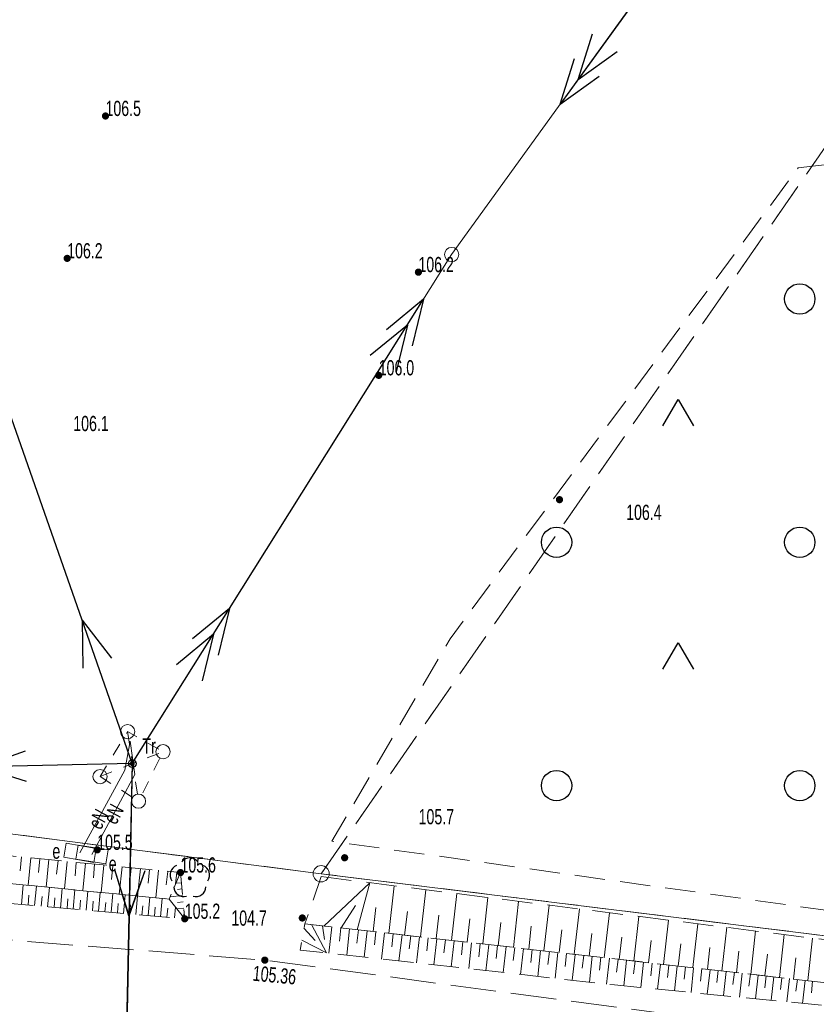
# Model space of a CAD drawing. Header units: inches. Extents: x 6497603 to 6502483, y 5925790 to 5934357.
# Tile 10 of 256: x 6499323 to 6499362, y 5926369 to 5926418. Entities that reach past the tile are written whole.
import ezdxf
from ezdxf.enums import TextEntityAlignment as Align

# ---------------------------------------------------------------- set-up
doc = ezdxf.new("R2010")
doc.units = ezdxf.units.IN
doc.header["$MEASUREMENT"] = 0
for name, pattern in [('1.5_0.75', [2.25, 1.5, -0.75]), ('2.25_0.75', [3, 2.25, -0.75]), ('219-1000', [0, 0]), ('egkk-1000', [3, 2.25, -0.75]), ('egug-1000', [1.5, 0.75, -0.75]), ('suep_nn_1000', [0, 0]), ('suep_sn_1000', [0, 0]), ('supp_1000', [1.25, 0.625, -0.625])]:
    doc.linetypes.add(name, pattern=pattern)
for name, color, linetype in [('000 Inne (niezydentyfikowane)', 7, 'Continuous'), ('202-punkt graniczny', 7, 'Continuous'), ('217-kontur klasyfikacyjny', 7, 'Continuous'), ('218-kontur użytku gruntowego', 7, 'Continuous'), ('219-działka ewidencyjna', 7, 'Continuous'), ('drzewo liściaste', 7, 'Continuous'), ('jezdnia', 7, 'Continuous'), ('pikieta naturalna', 7, 'Continuous'), ('pikieta naturalna-Atr2', 7, 'Continuous'), ('pikieta sztuczna', 7, 'Continuous'), ('pikieta sztuczna-Atr2', 7, 'Continuous'), ('przewód elektroenergetyczny niskiego napięcia', 7, 'Continuous'), ('przewód elektroenergetyczny podziemny', 7, 'Continuous'), ('przewód elektroenergetyczny podziemny-Atr1', 7, 'Continuous'), ('przewód elektroenergetyczny średniego napięcia', 7, 'Continuous'), ('skarpa nieumocniona', 7, 'Continuous'), ('stacja transformatorowa', 7, 'Continuous'), ('stacja transformatorowa-Atr17', 7, 'Continuous'), ('szafa elektroenergetyczna lub kontener', 7, 'Continuous'), ('szafa elektroenergetyczna lub kontener-Atr17', 7, 'Continuous'), ('słup przewodów napowietrznych', 7, 'Continuous'), ('teren zalesiony', 7, 'Continuous')]:
    doc.layers.add(name, color=color, linetype=linetype)
doc.styles.get("Standard").update_dxf_attribs({"font": 'arial.ttf'})

# ---------------------------------------------------------------- blocks, each defined once
blk = doc.blocks.new('202')
at = {"color": 0, "linetype": 'Continuous', "lineweight": 0}
blk.add_circle((0, 0), 0.4, dxfattribs=at)
blk = doc.blocks.new('OP021')
at = {"linetype": 'Continuous', "lineweight": 13}
h = blk.add_hatch(color=0, dxfattribs=at)
edge = h.paths.add_edge_path()
edge.add_arc((0, 0), 0.1, 0, 360)
at = {"color": 0, "linetype": 'Continuous', "lineweight": -3}
for centre, start, end in [((0, 0.5), 38.316, 141.684), ((-0.476, 0.154), 110.388, 213.756), ((0.476, 0.154), 326.244, 69.612), ((-0.294, -0.404), 182.272, 285.64), ((0.294, -0.404), 254.36, 357.728), ((0.294, -0.404), 254.36, 357.728)]:
    blk.add_arc(centre, 0.5, start, end, dxfattribs=at)
blk = doc.blocks.new('PW01')
at = {"linetype": 'Continuous', "lineweight": 13}
h = blk.add_hatch(color=0, dxfattribs=at)
edge = h.paths.add_edge_path()
edge.add_arc((0, 0), 0.18, 0, 360)
blk = doc.blocks.new('SUET')
at = {"linetype": 'Continuous'}
h = blk.add_hatch(color=0, dxfattribs=at)
h.dxf.hatch_style = 1
h.paths.add_polyline_path([(0.125, 0, 1), (-0.125, 0, 1)])
at = {"color": 0, "linetype": 'Continuous'}
blk.add_circle((0, 0), 0.188, dxfattribs=at)
blk = doc.blocks.new('US15')
at = {"color": 0, "linetype": 'Continuous', "lineweight": 13}
blk.add_circle((0, 0), 0.35, dxfattribs=at)
blk = doc.blocks.new('US18')
at = {"color": 0, "linetype": 'Continuous', "lineweight": 13}
for p, q in [((-0.75, -0.35), (-0.75, 0.35)), ((-0.75, 0.35), (0.75, 0.35)), ((0.75, -0.35), (0.75, 0.35)), ((-0.75, -0.35), (0.75, -0.35))]:
    blk.add_line(p, q, dxfattribs=at)
blk = doc.blocks.new('SM05')
at = {"color": 0, "linetype": 'Continuous', "lineweight": 13}
blk.add_circle((0, 0), 0.35, dxfattribs=at)
blk = doc.blocks.new('SUEP1')
at = {"color": 0, "linetype": 'Continuous'}
for p, q in [((7.5, 0), (5.25, 0.75)), ((22.5, 0), (20.25, 0.75)), ((0, 0), (7.5, 0)), ((7.5, 0), (5.25, -0.75)), ((7.5, 0), (22.5, 0)), ((22.5, 0), (20.25, -0.75))]:
    blk.add_line(p, q, dxfattribs=at)
blk = doc.blocks.new('SUEP2')
at = {"color": 0, "linetype": 'Continuous'}
for p, q in [((7.54, 0), (5.29, 0.75)), ((9.04, 0), (6.79, 0.75)), ((25.54, 0), (23.29, 0.75)), ((27.04, 0), (24.79, 0.75)), ((0, 0), (9.04, 0)), ((7.54, 0), (5.29, -0.75)), ((9.04, 0), (6.79, -0.75)), ((9.04, 0), (27.04, 0)), ((25.54, 0), (23.29, -0.75)), ((27.04, 0), (24.79, -0.75))]:
    blk.add_line(p, q, dxfattribs=at)
blk = doc.blocks.new('OTZK3')
at = {"color": 0, "linetype": 'Continuous'}
for p, q in [((-0.75, -0.433), (0, 0.866)), ((0, 0.866), (0.75, -0.433))]:
    blk.add_line(p, q, dxfattribs=at)
blk = doc.blocks.new('OTZK1')
at = {"color": 0, "linetype": 'Continuous'}
blk.add_circle((0, 0), 0.75, dxfattribs=at)

msp = doc.modelspace()

# ---------------------------------------------------------------- linework, layer by layer
at = {"layer": '000 Inne (niezydentyfikowane)', "color": 7, "linetype": 'Continuous', "lineweight": 18, "flags": 128}
for points in [[(6499323.06, 5926376.35), (6499322.99, 5926375.67)], [(6499323.51, 5926376.31), (6499323.38, 5926374.95)], [(6499323.96, 5926376.26), (6499323.89, 5926375.59)], [(6499324.41, 5926376.22), (6499324.28, 5926374.86)], [(6499324.86, 5926376.17), (6499324.79, 5926375.5)], [(6499325.31, 5926376.13), (6499325.18, 5926374.78)], [(6499325.76, 5926376.08), (6499325.7, 5926375.41)], [(6499326.21, 5926376.04), (6499326.08, 5926374.69)], [(6499326.66, 5926376), (6499326.6, 5926375.32)], [(6499327.11, 5926375.95), (6499326.98, 5926374.6)], [(6499327.56, 5926375.91), (6499327.5, 5926375.23)], [(6499328.02, 5926375.86), (6499327.88, 5926374.51)], [(6499328.47, 5926375.82), (6499328.4, 5926375.14)], [(6499328.92, 5926375.77), (6499328.78, 5926374.42)], [(6499329.37, 5926375.73), (6499329.3, 5926375.05)], [(6499329.82, 5926375.69), (6499329.69, 5926374.33)], [(6499330.27, 5926375.64), (6499330.2, 5926374.97)], [(6499330.72, 5926375.6), (6499330.66, 5926375.03)], [(6499323.06, 5926374), (6499323.14, 5926374.98)], [(6499323.7, 5926373.95), (6499323.79, 5926374.91)], [(6499324.34, 5926373.89), (6499324.43, 5926374.85)], [(6499324.98, 5926373.83), (6499325.06, 5926374.79)], [(6499325.61, 5926373.78), (6499325.69, 5926374.73)], [(6499326.24, 5926373.72), (6499326.32, 5926374.66)], [(6499330.95, 5926375.08), (6499330.68, 5926375.06)], [(6499330.97, 5926374.77), (6499330.75, 5926374.75)], [(6499337.97, 5926372.94), (6499340.25, 5926375.08)], [(6499339.62, 5926372.76), (6499340.25, 5926375.08)], [(6499341.18, 5926372.58), (6499341.45, 5926374.93)], [(6499342.74, 5926372.41), (6499343, 5926374.73)], [(6499323.38, 5926373.97), (6499323.42, 5926374.46)], [(6499324.02, 5926373.92), (6499324.07, 5926374.4)], [(6499324.66, 5926373.86), (6499324.7, 5926374.34)], [(6499325.3, 5926373.81), (6499325.34, 5926374.28)], [(6499325.93, 5926373.75), (6499325.97, 5926374.22)], [(6499326.55, 5926373.7), (6499326.59, 5926374.17)], [(6499326.86, 5926373.67), (6499326.94, 5926374.6)], [(6499327.48, 5926373.62), (6499327.56, 5926374.54)], [(6499328.09, 5926373.56), (6499328.17, 5926374.48)], [(6499328.7, 5926373.51), (6499328.78, 5926374.42)], [(6499329.31, 5926373.46), (6499329.38, 5926374.36)], [(6499329.91, 5926373.4), (6499329.99, 5926374.3)], [(6499331, 5926374.45), (6499330.39, 5926374.39)], [(6499344.28, 5926372.23), (6499344.54, 5926374.54)], [(6499345.81, 5926372.06), (6499346.07, 5926374.35)], [(6499347.33, 5926371.89), (6499347.58, 5926374.16)], [(6499327.17, 5926373.64), (6499327.21, 5926374.11)], [(6499327.79, 5926373.59), (6499327.83, 5926374.05)], [(6499328.4, 5926373.54), (6499328.44, 5926373.99)], [(6499329, 5926373.48), (6499329.04, 5926373.94)], [(6499329.61, 5926373.43), (6499329.65, 5926373.88)], [(6499330.23, 5926373.38), (6499330.27, 5926373.82)], [(6499330.61, 5926373.34), (6499330.66, 5926373.87)], [(6499331.06, 5926373.82), (6499330.72, 5926373.79)], [(6499331.03, 5926374.13), (6499330.76, 5926374.11)], [(6499338.82, 5926372.85), (6499339.54, 5926373.96)], [(6499340.4, 5926372.67), (6499340.54, 5926373.85)], [(6499348.83, 5926371.72), (6499349.09, 5926373.97)], [(6499350.32, 5926371.55), (6499350.58, 5926373.79)], [(6499331.09, 5926373.5), (6499331.03, 5926373.49)], [(6499341.96, 5926372.49), (6499342.1, 5926373.66)], [(6499343.51, 5926372.32), (6499343.64, 5926373.48)], [(6499345.05, 5926372.14), (6499345.18, 5926373.3)], [(6499351.8, 5926371.38), (6499352.06, 5926373.6)], [(6499353.27, 5926371.21), (6499353.52, 5926373.42)], [(6499354.73, 5926371.05), (6499354.98, 5926373.24)], [(6499336.99, 5926372.84), (6499337.55, 5926372.23)], [(6499337.37, 5926373.01), (6499338.1, 5926371.62)], [(6499337.9, 5926372.95), (6499338, 5926372.28)], [(6499338.37, 5926372.9), (6499338.22, 5926371.6)], [(6499338.81, 5926372.85), (6499338.74, 5926372.2)], [(6499339.24, 5926372.8), (6499339.1, 5926371.51)], [(6499339.68, 5926372.75), (6499339.6, 5926372.1)], [(6499346.57, 5926371.97), (6499346.7, 5926373.11)], [(6499348.08, 5926371.8), (6499348.21, 5926372.93)], [(6499349.58, 5926371.63), (6499349.71, 5926372.76)], [(6499356.18, 5926370.89), (6499356.42, 5926373.05)], [(6499357.61, 5926370.72), (6499357.86, 5926372.88)], [(6499336.89, 5926372.25), (6499338.1, 5926371.62)], [(6499340.11, 5926372.7), (6499339.96, 5926371.41)], [(6499340.54, 5926372.65), (6499340.47, 5926372.01)], [(6499340.97, 5926372.6), (6499340.82, 5926371.31)], [(6499341.4, 5926372.56), (6499341.33, 5926371.91)], [(6499341.83, 5926372.51), (6499341.68, 5926371.22)], [(6499342.26, 5926372.46), (6499342.19, 5926371.81)], [(6499342.69, 5926372.41), (6499342.54, 5926371.12)], [(6499343.12, 5926372.36), (6499343.05, 5926371.72)], [(6499343.55, 5926372.31), (6499343.4, 5926371.03)], [(6499343.98, 5926372.27), (6499343.9, 5926371.62)], [(6499344.4, 5926372.22), (6499344.26, 5926370.93)], [(6499351.07, 5926371.46), (6499351.19, 5926372.58)], [(6499352.54, 5926371.3), (6499352.67, 5926372.4)], [(6499354, 5926371.13), (6499354.13, 5926372.23)], [(6499359.04, 5926370.56), (6499359.28, 5926372.7)], [(6499360.45, 5926370.4), (6499360.69, 5926372.52)], [(6499361.85, 5926370.25), (6499362.09, 5926372.35)], [(6499344.83, 5926372.17), (6499344.76, 5926371.53)], [(6499345.26, 5926372.12), (6499345.12, 5926370.84)], [(6499345.69, 5926372.07), (6499345.62, 5926371.43)], [(6499346.12, 5926372.02), (6499345.97, 5926370.74)], [(6499346.54, 5926371.98), (6499346.47, 5926371.34)], [(6499346.97, 5926371.93), (6499346.82, 5926370.65)], [(6499347.4, 5926371.88), (6499347.32, 5926371.24)], [(6499347.82, 5926371.83), (6499347.68, 5926370.55)], [(6499348.25, 5926371.78), (6499348.18, 5926371.14)], [(6499348.67, 5926371.73), (6499348.53, 5926370.46)], [(6499355.46, 5926370.97), (6499355.58, 5926372.06)], [(6499356.9, 5926370.81), (6499357.02, 5926371.88)], [(6499349.1, 5926371.69), (6499349.03, 5926371.05)], [(6499349.52, 5926371.64), (6499349.38, 5926370.37)], [(6499349.95, 5926371.59), (6499349.88, 5926370.95)], [(6499350.37, 5926371.54), (6499350.23, 5926370.27)], [(6499350.8, 5926371.49), (6499350.72, 5926370.86)], [(6499351.22, 5926371.45), (6499351.08, 5926370.18)], [(6499351.64, 5926371.4), (6499351.57, 5926370.76)], [(6499352.07, 5926371.35), (6499351.92, 5926370.08)], [(6499352.49, 5926371.3), (6499352.42, 5926370.67)], [(6499352.91, 5926371.26), (6499352.77, 5926369.99)], [(6499358.33, 5926370.64), (6499358.45, 5926371.71)], [(6499359.74, 5926370.48), (6499359.86, 5926371.55)], [(6499361.15, 5926370.32), (6499361.27, 5926371.38)], [(6499353.33, 5926371.21), (6499353.26, 5926370.58)], [(6499353.75, 5926371.16), (6499353.61, 5926369.91)], [(6499354.17, 5926371.11), (6499354.1, 5926370.49)], [(6499354.58, 5926371.07), (6499354.44, 5926369.83)], [(6499355, 5926371.02), (6499354.93, 5926370.4)], [(6499355.41, 5926370.97), (6499355.27, 5926369.75)], [(6499355.82, 5926370.93), (6499355.75, 5926370.32)], [(6499356.22, 5926370.88), (6499356.09, 5926369.67)], [(6499356.63, 5926370.84), (6499356.56, 5926370.23)], [(6499357.03, 5926370.79), (6499356.89, 5926369.59)], [(6499357.43, 5926370.75), (6499357.36, 5926370.15)], [(6499357.83, 5926370.7), (6499357.7, 5926369.51)], [(6499358.23, 5926370.66), (6499358.16, 5926370.06)], [(6499358.62, 5926370.61), (6499358.49, 5926369.43)], [(6499359.02, 5926370.57), (6499358.95, 5926369.98)], [(6499359.41, 5926370.52), (6499359.28, 5926369.36)], [(6499359.8, 5926370.48), (6499359.73, 5926369.9)], [(6499360.18, 5926370.43), (6499360.05, 5926369.28)], [(6499360.57, 5926370.39), (6499360.5, 5926369.82)], [(6499360.95, 5926370.35), (6499360.82, 5926369.2)], [(6499361.34, 5926370.3), (6499361.27, 5926369.73)], [(6499361.72, 5926370.26), (6499361.59, 5926369.13)], [(6499362.09, 5926370.22), (6499362.03, 5926369.65)]]:
    msp.add_lwpolyline(points, dxfattribs=at)
at = {"layer": '217-kontur klasyfikacyjny', "color": 3, "linetype": 'egkk-1000', "lineweight": 18, "flags": 128}
for points in [[(6499337.84, 5926375.52), (6499388.39, 5926448.38)], [(6499317.12, 5926378.18), (6499337.84, 5926375.52)], [(6499337.84, 5926375.52), (6499379.97, 5926370.34)]]:
    msp.add_lwpolyline(points, dxfattribs=at)
at = {"layer": '218-kontur użytku gruntowego', "color": 3, "linetype": 'egug-1000', "lineweight": 18, "flags": 128}
for points in [[(6499337.84, 5926375.52), (6499388.39, 5926448.38)], [(6499317.12, 5926378.18), (6499337.84, 5926375.52)], [(6499337.84, 5926375.52), (6499379.97, 5926370.34)]]:
    msp.add_lwpolyline(points, dxfattribs=at)
at = {"layer": '219-działka ewidencyjna', "color": 3, "linetype": '219-1000', "lineweight": 18, "flags": 128}
for points in [[(6499337.84, 5926375.52), (6499317.12, 5926378.18)], [(6499379.97, 5926370.34), (6499337.84, 5926375.52)]]:
    msp.add_lwpolyline(points, dxfattribs=at)
at = {"layer": 'jezdnia', "color": 7, "linetype": '2.25_0.75', "lineweight": 18, "flags": 128}
msp.add_lwpolyline([(6500445.77, 5926225.13), (6500477.28, 5926219.98), (6500500.52, 5926216.32), (6500551.85, 5926208.28), (6500590.76, 5926201.99), (6500629.65, 5926195.92), (6500668.62, 5926189.73), (6500708.43, 5926183.37), (6500748.42, 5926176.93), (6500779.68, 5926172.04), (6500819.2, 5926165.9), (6500859.43, 5926159.56), (6500898.4, 5926153.26), (6500937.28, 5926147.22), (6500936.91, 5926144.94), (6500936.26, 5926142.38), (6500897.62, 5926148.36), (6500858.2, 5926154.58), (6500818.25, 5926160.88), (6500778.79, 5926167.14), (6500747.81, 5926171.88), (6500707.71, 5926178.38), (6500668.22, 5926184.67), (6500628.62, 5926190.86), (6500589.86, 5926197), (6500551.33, 5926203.18), (6500445.13, 5926220.13), (6500405, 5926226.56), (6500364.89, 5926233), (6500326.44, 5926239.09), (6500287.44, 5926245.14), (6500247.8, 5926251.49), (6500208.32, 5926257.73), (6500171.1, 5926263.74), (6500133.18, 5926269.89), (6500094.21, 5926275.92), (6500053.11, 5926282.47), (6499999.01, 5926290.88), (6499959.84, 5926296.95), (6499921.11, 5926303.13), (6499882.03, 5926309.23), (6499843.48, 5926315.33), (6499804.98, 5926321.39), (6499763.92, 5926325.7), (6499740.11, 5926328.2), (6499708.97, 5926329.7), (6499669.77, 5926331.59), (6499612.14, 5926332.17), (6499590.65, 5926333.3), (6499565.53, 5926335.73), (6499506.81, 5926343.39), (6499422.29, 5926354.7), (6499419.43, 5926354.99), (6499334.27, 5926366.31), (6499289.53, 5926369.55), (6499273.23, 5926369.35), (6499273.01, 5926371.91), (6499272.96, 5926374.41), (6499289.57, 5926374.85), (6499335.06, 5926371.26), (6499420.23, 5926359.86), (6499423.5, 5926359.5), (6499507.59, 5926348.2), (6499566.32, 5926340.5), (6499590.89, 5926338.22), (6499612.24, 5926337), (6499643.43, 5926336.46), (6499669.89, 5926336.53), (6499710.9, 5926336.33), (6499806.11, 5926326.28), (6499844.16, 5926320.23), (6499882.83, 5926314.04), (6499921.69, 5926307.83), (6499960.72, 5926301.83), (6499999.64, 5926295.76), (6500053.85, 5926287.25), (6500095.27, 5926280.64), (6500134.03, 5926274.62), (6500208.98, 5926262.68), (6500248.83, 5926256.34), (6500288.29, 5926250.03), (6500327.08, 5926244.06), (6500365.91, 5926238.01), (6500405.9, 5926231.52)], close=True, dxfattribs=at)
at = {"layer": 'przewód elektroenergetyczny niskiego napięcia', "color": 1, "linetype": 'suep_nn_1000', "lineweight": 18, "flags": 128}
for points in [[(6499328.52, 5926380.95), (6499314.68, 5926420.47)], [(6499328.52, 5926380.95), (6499288.26, 5926380.11)], [(6499327.56, 5926336.92), (6499328.52, 5926380.95)], [(6499327.61, 5926336.74), (6499328.52, 5926380.95)]]:
    msp.add_lwpolyline(points, dxfattribs=at)
at = {"layer": 'przewód elektroenergetyczny podziemny', "color": 1, "linetype": 'Continuous', "lineweight": 18, "flags": 128}
for points in [[(6499325.94, 5926376.55), (6499328.16, 5926380.63), (6499328.42, 5926382.06)], [(6499328.42, 5926382.06), (6499328.64, 5926380.41), (6499326.53, 5926376.47)]]:
    msp.add_lwpolyline(points, dxfattribs=at)
at = {"layer": 'przewód elektroenergetyczny średniego napięcia', "color": 1, "linetype": 'suep_sn_1000', "lineweight": 18, "flags": 128}
for points in [[(6499365.48, 5926435.38), (6499344.28, 5926406.06)], [(6499344.28, 5926406.06), (6499328.52, 5926380.95)], [(6499328.52, 5926380.95), (6499344.28, 5926406.06)]]:
    msp.add_lwpolyline(points, dxfattribs=at)
at = {"layer": 'skarpa nieumocniona', "color": 7, "linetype": '1.5_0.75', "lineweight": 18, "flags": 128}
for points in [[(6499298.9, 5926378.72), (6499330.9, 5926375.58), (6499330.34, 5926374.27), (6499298.74, 5926377.37), (6499290.22, 5926377.8), (6499287.86, 5926377.8), (6499290.78, 5926379.27)], [(6499298.9, 5926378.72), (6499330.9, 5926375.58), (6499330.34, 5926374.27), (6499298.74, 5926377.37), (6499290.22, 5926377.8), (6499287.86, 5926377.8), (6499290.78, 5926379.27)], [(6499298.74, 5926377.37), (6499330.34, 5926374.27), (6499331.11, 5926373.3), (6499298.43, 5926376.15), (6499292.13, 5926376.48), (6499289.76, 5926376.68), (6499287.86, 5926377.8), (6499290.22, 5926377.8)], [(6499298.74, 5926377.37), (6499330.34, 5926374.27), (6499331.11, 5926373.3), (6499298.43, 5926376.15), (6499292.13, 5926376.48), (6499289.76, 5926376.68), (6499287.86, 5926377.8), (6499290.22, 5926377.8)], [(6499331.11, 5926373.3), (6499330.34, 5926374.27), (6499330.9, 5926375.58)], [(6499331.11, 5926373.3), (6499330.34, 5926374.27), (6499330.9, 5926375.58)], [(6499337.84, 5926375.38), (6499379.79, 5926370.13), (6499413.27, 5926366.77), (6499435.21, 5926362.87), (6499477.8, 5926356.14), (6499477.4, 5926354.6), (6499448.59, 5926358.53), (6499428.85, 5926361.24), (6499421.55, 5926362.25), (6499410.69, 5926363.9), (6499383.49, 5926367.55), (6499370.31, 5926369.29), (6499337.03, 5926373.05)], [(6499337.84, 5926375.38), (6499379.79, 5926370.13), (6499413.27, 5926366.77), (6499435.21, 5926362.87), (6499477.8, 5926356.14), (6499477.4, 5926354.6), (6499448.59, 5926358.53), (6499428.85, 5926361.24), (6499421.55, 5926362.25), (6499410.69, 5926363.9), (6499383.49, 5926367.55), (6499370.31, 5926369.29), (6499337.03, 5926373.05)], [(6499477.4, 5926354.6), (6499476.9, 5926353.15), (6499464.33, 5926355.06), (6499443.39, 5926357.98), (6499424.93, 5926360.44), (6499421.12, 5926361), (6499410.19, 5926362.46), (6499388.21, 5926365.64), (6499377.98, 5926367.1), (6499364.72, 5926368.82), (6499352.31, 5926370.04), (6499336.8, 5926371.76), (6499337.03, 5926373.05), (6499370.31, 5926369.29), (6499383.49, 5926367.55), (6499410.69, 5926363.9), (6499421.55, 5926362.25), (6499428.85, 5926361.24), (6499448.59, 5926358.53)], [(6499477.4, 5926354.6), (6499476.9, 5926353.15), (6499464.33, 5926355.06), (6499443.39, 5926357.98), (6499424.93, 5926360.44), (6499421.12, 5926361), (6499410.19, 5926362.46), (6499388.21, 5926365.64), (6499377.98, 5926367.1), (6499364.72, 5926368.82), (6499352.31, 5926370.04), (6499336.8, 5926371.76), (6499337.03, 5926373.05), (6499370.31, 5926369.29), (6499383.49, 5926367.55), (6499410.69, 5926363.9), (6499421.55, 5926362.25), (6499428.85, 5926361.24), (6499448.59, 5926358.53)]]:
    msp.add_lwpolyline(points, close=True, dxfattribs=at)
at = {"layer": 'słup przewodów napowietrznych', "color": 7, "linetype": 'supp_1000', "lineweight": 18, "flags": 128}
for points in [[(6499326.93, 5926380.31), (6499328.29, 5926382.53), (6499330.04, 5926381.54), (6499328.83, 5926379.1)], [(6499328.29, 5926382.53), (6499328.83, 5926379.1)], [(6499326.93, 5926380.31), (6499330.04, 5926381.54)], [(6499326.93, 5926380.31), (6499328.83, 5926379.1)]]:
    msp.add_lwpolyline(points, dxfattribs=at)
at = {"layer": 'teren zalesiony', "color": 7, "linetype": '1.5_0.75', "lineweight": 18, "flags": 128}
msp.add_lwpolyline([(6499759.14, 5926454.71), (6499753.09, 5926412.61), (6499747.98, 5926379.58), (6499740.56, 5926338.78), (6499711.31, 5926340.68), (6499669.47, 5926341.7), (6499612.6, 5926341.77), (6499591.1, 5926342.13), (6499567.82, 5926345.1), (6499421.4, 5926365.55), (6499338.37, 5926377.12), (6499344.2, 5926387.11), (6499361.38, 5926410.34)], close=True, dxfattribs=at)

# ---------------------------------------------------------------- block references
at = {"layer": '202-punkt graniczny', "color": 7, "linetype": 'Continuous', "lineweight": 18}
msp.add_blockref('202', (6499337.84, 5926375.52), dxfattribs=at)
at = {"layer": 'drzewo liściaste', "color": 94, "linetype": 'Continuous', "lineweight": 18}
msp.add_blockref('OP021', (6499331.36, 5926375.3), dxfattribs=at)
at = {"layer": 'pikieta naturalna', "color": 7, "linetype": 'Continuous', "lineweight": 13}
for p in [(6499327.2, 5926412.89), (6499325.31, 5926405.87), (6499342.64, 5926405.19), (6499340.68, 5926400.1), (6499349.6, 5926393.97), (6499326.79, 5926376.7), (6499339, 5926376.31), (6499330.9, 5926375.58), (6499331.11, 5926373.3), (6499336.91, 5926373.34)]:
    msp.add_blockref('PW01', p, dxfattribs=at)
at = {"layer": 'pikieta sztuczna', "color": 7, "linetype": 'Continuous', "lineweight": 13}
msp.add_blockref('PW01', (6499335.06, 5926371.26), dxfattribs=at)
at = {"layer": 'przewód elektroenergetyczny niskiego napięcia', "color": 1, "linetype": 'Continuous', "lineweight": 18}
for rotation in [109.3, 181.195, 268.751, 268.821]:
    msp.add_blockref('SUEP1', (6499328.52, 5926380.95), dxfattribs=dict(at, rotation=rotation))
at = {"layer": 'przewód elektroenergetyczny średniego napięcia', "color": 1, "linetype": 'Continuous', "lineweight": 18}
for p, rotation in [((6499365.48, 5926435.38), 234.1309999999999), ((6499328.52, 5926380.95), 57.886)]:
    msp.add_blockref('SUEP2', p, dxfattribs=dict(at, rotation=rotation))
at = {"layer": 'stacja transformatorowa', "color": 1, "linetype": 'Continuous', "lineweight": 18, "rotation": 239.421}
msp.add_blockref('SUET', (6499328.52, 5926380.95), dxfattribs=at)
at = {"layer": 'szafa elektroenergetyczna lub kontener', "color": 1, "linetype": 'Continuous', "lineweight": 18}
for p, rotation in [((6499325.94, 5926376.55), 350.087), ((6499326.53, 5926376.47), 350.928)]:
    msp.add_blockref('US18', p, dxfattribs=dict(at, rotation=rotation))
at = {"layer": 'słup przewodów napowietrznych', "color": 7, "linetype": 'Continuous', "lineweight": 18}
for name, p in [('US15', (6499344.28, 5926406.06)), ('SM05', (6499328.29, 5926382.53)), ('SM05', (6499330.04, 5926381.54)), ('SM05', (6499326.93, 5926380.31)), ('SM05', (6499328.83, 5926379.1))]:
    msp.add_blockref(name, p, dxfattribs=at)
at = {"layer": 'teren zalesiony', "color": 7, "linetype": 'Continuous', "lineweight": 18}
for name, p in [('OTZK1', (6499361.456, 5926403.866)), ('OTZK3', (6499355.456, 5926398.046)), ('OTZK1', (6499349.456, 5926391.866)), ('OTZK1', (6499361.456, 5926391.866)), ('OTZK3', (6499355.456, 5926386.046)), ('OTZK1', (6499349.456, 5926379.866)), ('OTZK1', (6499361.456, 5926379.866))]:
    msp.add_blockref(name, p, dxfattribs=at)

# ---------------------------------------------------------------- texts
at = {"layer": 'pikieta naturalna-Atr2', "color": 7, "width": 0.667}
for s, p in [('106.5', (6499327.2, 5926412.89)), ('106.2', (6499325.31, 5926405.87)), ('106.2', (6499342.64, 5926405.19)), ('106.0', (6499340.68, 5926400.1)), ('106.1', (6499325.61, 5926397.35)), ('106.4', (6499352.89, 5926392.97)), ('105.7', (6499342.65, 5926377.96)), ('105.5', (6499326.79, 5926376.7)), ('105.6', (6499330.9, 5926375.58)), ('105.2', (6499331.11, 5926373.3)), ('104.7', (6499333.41, 5926372.96))]:
    msp.add_text(s, height=0.75, dxfattribs=at).set_placement(p)
at = {"layer": 'pikieta sztuczna-Atr2', "color": 7, "width": 0.667}
msp.add_text('105.36', height=0.75, rotation=354.742, dxfattribs=at).set_placement((6499334.44, 5926370.25))
at = {"layer": 'przewód elektroenergetyczny podziemny-Atr1', "color": 1, "width": 0.667}
for rotation, p in [(61.449, (6499326.63, 5926377.82)), (61.829, (6499327.38, 5926378.07))]:
    msp.add_text('eN', height=0.75, rotation=rotation, dxfattribs=at).set_placement(p, align=Align.MIDDLE_LEFT)
at = {"layer": 'stacja transformatorowa-Atr17', "color": 1, "width": 0.667}
msp.add_text('Tr', height=0.75, dxfattribs=at).set_placement((6499329.02, 5926381.45))
at = {"layer": 'szafa elektroenergetyczna lub kontener-Atr17', "color": 1, "width": 0.667}
for p in [(6499324.58, 5926376.26), (6499327.36, 5926375.64)]:
    msp.add_text('e', height=0.75, dxfattribs=at).set_placement(p)

doc.saveas('drawing.dxf')
